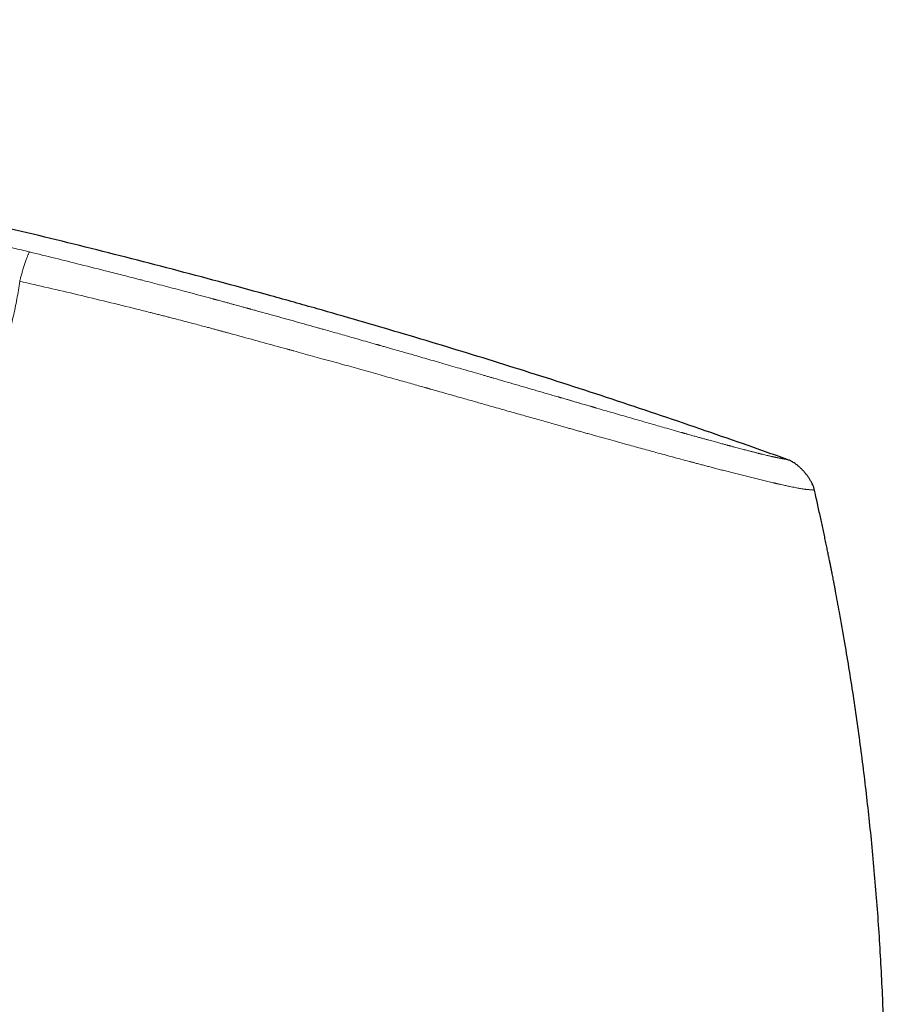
# Model space of a CAD drawing. Header units: millimetres. Extents: x 8 to 757, y 12 to 539.
# Tile 6 of 46: x 246 to 277, y 504 to 539. Entities that reach past the tile are written whole.
import ezdxf

# ---------------------------------------------------------------- set-up
doc = ezdxf.new("R2010")
doc.units = ezdxf.units.MM

msp = doc.modelspace()

# ---------------------------------------------------------------- linework, layer by layer
at = {"color": 7, "linetype": 'Continuous', "lineweight": 30}
for points, knots in [([(273.298, 523.308), (272.784, 523.491), (271.758, 523.857), (270.216, 524.392), (268.673, 524.917), (267.129, 525.432), (265.584, 525.937), (264.068, 526.421), (262.58, 526.886), (261.122, 527.333), (259.662, 527.771), (258.202, 528.199), (256.684, 528.635), (255.109, 529.077), (253.476, 529.523), (251.842, 529.958), (250.207, 530.382), (248.572, 530.795), (246.934, 531.197), (245.296, 531.588), (243.657, 531.968), (242.017, 532.337), (240.375, 532.696), (238.732, 533.044), (237.088, 533.381), (235.443, 533.707), (233.797, 534.023), (232.149, 534.328), (230.474, 534.628), (228.771, 534.921), (227.041, 535.208), (225.309, 535.483), (223.576, 535.747), (221.842, 536), (220.159, 536.234), (218.529, 536.451), (216.952, 536.652), (215.374, 536.843), (213.794, 537.026), (212.212, 537.2), (210.536, 537.375), (208.763, 537.549), (206.895, 537.72), (205.024, 537.878), (203.152, 538.025), (201.278, 538.16), (199.401, 538.283), (197.523, 538.395), (195.777, 538.488), (194.164, 538.565), (192.685, 538.628), (191.204, 538.682), (189.797, 538.725), (188.465, 538.758), (187.208, 538.781), (185.95, 538.797), (184.692, 538.805), (183.435, 538.804), (182.201, 538.794), (180.992, 538.775), (179.807, 538.747), (178.623, 538.71), (177.44, 538.663), (176.258, 538.606), (175.076, 538.538), (173.896, 538.459), (172.716, 538.368), (171.538, 538.267), (170.368, 538.154), (169.207, 538.031), (168.053, 537.897), (166.901, 537.753), (166.134, 537.647), (165.75, 537.594)], [0, 0, 0, 0, 0.014954, 0.029882, 0.044786, 0.059666, 0.074523, 0.089358, 0.103326, 0.117276, 0.131208, 0.145123, 0.159023, 0.174517, 0.189994, 0.205452, 0.220895, 0.236322, 0.251734, 0.267133, 0.282519, 0.297893, 0.313256, 0.32861, 0.343953, 0.359289, 0.374617, 0.389938, 0.405254, 0.421293, 0.437328, 0.45336, 0.469388, 0.485415, 0.501442, 0.515979, 0.530517, 0.545057, 0.559598, 0.574142, 0.58869, 0.605839, 0.622995, 0.640159, 0.65733, 0.674511, 0.691703, 0.708907, 0.726124, 0.73966, 0.753202, 0.766749, 0.7803, 0.7918, 0.803301, 0.814802, 0.826303, 0.837802, 0.849299, 0.860136, 0.870971, 0.881802, 0.892629, 0.903453, 0.914274, 0.925091, 0.935905, 0.946716, 0.957526, 0.968143, 0.97876, 0.989379, 1, 1, 1, 1]), ([(274.253, 522.229), (274.249, 522.245), (274.242, 522.279), (274.227, 522.332), (274.206, 522.389), (274.179, 522.451), (274.142, 522.524), (274.094, 522.606), (274.035, 522.696), (273.968, 522.786), (273.895, 522.873), (273.817, 522.956), (273.736, 523.034), (273.654, 523.104), (273.578, 523.162), (273.51, 523.207), (273.451, 523.242), (273.397, 523.269), (273.346, 523.291), (273.314, 523.302), (273.298, 523.308)], [0, 0, 0, 0, 0.033857, 0.070157, 0.110556, 0.155817, 0.205931, 0.274432, 0.347576, 0.42316, 0.499461, 0.575793, 0.651492, 0.724842, 0.793618, 0.843967, 0.889435, 0.92997, 0.966287, 1, 1, 1, 1]), ([(274.996, 518.685), (274.995, 518.687), (274.995, 518.69), (274.992, 518.704), (274.988, 518.725), (274.983, 518.753), (274.976, 518.789), (274.967, 518.831), (274.958, 518.88), (274.946, 518.94), (274.933, 519.01), (274.917, 519.092), (274.899, 519.183), (274.879, 519.284), (274.857, 519.394), (274.833, 519.513), (274.806, 519.647), (274.776, 519.796), (274.742, 519.962), (274.706, 520.14), (274.667, 520.329), (274.625, 520.529), (274.58, 520.741), (274.534, 520.958), (274.487, 521.179), (274.438, 521.403), (274.386, 521.637), (274.332, 521.881), (274.288, 522.08), (274.261, 522.197), (274.253, 522.231)], [0, 0, 0, 0, 0.009472, 0.019196, 0.029535, 0.040793, 0.053207, 0.066953, 0.082162, 0.098931, 0.120095, 0.14347, 0.169115, 0.197075, 0.227383, 0.260069, 0.295152, 0.337314, 0.382525, 0.430802, 0.482159, 0.536606, 0.594151, 0.654804, 0.713137, 0.774092, 0.83767, 0.903877, 0.972715, 1, 1, 1, 1]), ([(276.717, 497.458), (276.724, 497.791), (276.74, 498.457), (276.75, 499.455), (276.751, 500.453), (276.741, 501.451), (276.722, 502.45), (276.693, 503.447), (276.653, 504.478), (276.6, 505.542), (276.534, 506.638), (276.455, 507.733), (276.365, 508.828), (276.265, 509.888), (276.158, 510.914), (276.045, 511.906), (275.921, 512.897), (275.788, 513.886), (275.645, 514.874), (275.492, 515.86), (275.323, 516.878), (275.158, 517.82), (275.042, 518.432), (274.995, 518.685)], [0, 0, 0, 0, 0.046789, 0.093578, 0.140367, 0.187156, 0.233945, 0.280734, 0.327523, 0.378991, 0.430459, 0.481927, 0.533395, 0.584863, 0.631651, 0.67844, 0.725229, 0.772018, 0.818807, 0.865596, 0.912385, 0.963853, 1, 1, 1, 1])]:
    msp.add_open_spline(points, degree=3, knots=knots, dxfattribs=at)
at = {"color": 252, "linetype": 'Continuous', "lineweight": 0}
for points, knots in [([(246.609, 530.621), (246.512, 530.644), (246.322, 530.69), (246.041, 530.758), (245.77, 530.823), (245.508, 530.886), (245.255, 530.946), (245.012, 531.004), (244.77, 531.061), (244.532, 531.117), (244.297, 531.172), (244.074, 531.225), (243.861, 531.274), (243.661, 531.321), (243.471, 531.365), (243.293, 531.406), (243.127, 531.444), (242.972, 531.48), (242.829, 531.512), (242.698, 531.542), (242.579, 531.569), (242.471, 531.594), (242.39, 531.612), (242.334, 531.625), (242.289, 531.635), (242.232, 531.648), (242.162, 531.664), (242.091, 531.68), (242.018, 531.697), (241.901, 531.723), (241.736, 531.76), (241.508, 531.811), (241.258, 531.867), (240.984, 531.928), (240.693, 531.992), (240.384, 532.06), (240.058, 532.131), (239.719, 532.205), (239.369, 532.28), (239.021, 532.355), (238.677, 532.428), (238.336, 532.5), (237.985, 532.574), (237.731, 532.627), (237.577, 532.659), (237.526, 532.669), (237.474, 532.68), (237.422, 532.691), (237.371, 532.701), (237.326, 532.711), (237.234, 532.73), (237.1, 532.757), (236.917, 532.795), (236.7, 532.839), (236.44, 532.892), (236.134, 532.954), (235.82, 533.017), (235.497, 533.082), (235.173, 533.146), (234.849, 533.21), (234.524, 533.273), (234.231, 533.33), (233.97, 533.381), (233.8, 533.414), (233.69, 533.435), (233.641, 533.444), (233.599, 533.452), (233.557, 533.46), (233.514, 533.468), (233.426, 533.485), (233.288, 533.511), (233.099, 533.547), (232.901, 533.585), (232.694, 533.624), (232.477, 533.664), (232.24, 533.709), (231.98, 533.757), (231.697, 533.809), (231.401, 533.863), (231.094, 533.919), (230.775, 533.977), (230.457, 534.034), (230.142, 534.09), (229.832, 534.145), (229.611, 534.184), (229.487, 534.206), (229.464, 534.21), (229.444, 534.213), (229.425, 534.216), (229.406, 534.22), (229.387, 534.223), (229.338, 534.232), (229.231, 534.25), (229.027, 534.286), (228.752, 534.333), (228.432, 534.388), (228.101, 534.445), (227.758, 534.503), (227.404, 534.562), (227.047, 534.621), (226.686, 534.681), (226.437, 534.721), (226.296, 534.744), (226.267, 534.749), (226.238, 534.754), (226.209, 534.758), (226.181, 534.763), (226.152, 534.768), (226.123, 534.772), (226.043, 534.785), (225.728, 534.836), (224.985, 534.954), (224.267, 535.066), (223.752, 535.144), (223.632, 535.163), (223.503, 535.182), (223.371, 535.202), (223.11, 535.241), (222.584, 535.32), (221.55, 535.471), (220.194, 535.663), (218.654, 535.872), (217.665, 535.999), (217.171, 536.062)], [0, 0, 0, 0, 0.009966, 0.019607, 0.028925, 0.037918, 0.046588, 0.054933, 0.062955, 0.071404, 0.079463, 0.087129, 0.094403, 0.101286, 0.107777, 0.113877, 0.119585, 0.124902, 0.129826, 0.134282, 0.13836, 0.142061, 0.145384, 0.146629, 0.147811, 0.150085, 0.152504, 0.154954, 0.157436, 0.159951, 0.167029, 0.174349, 0.183378, 0.192748, 0.202461, 0.213247, 0.224425, 0.235996, 0.24796, 0.260316, 0.271655, 0.283305, 0.295267, 0.307541, 0.309294, 0.311053, 0.312819, 0.31459, 0.316368, 0.318034, 0.319214, 0.325786, 0.331771, 0.337866, 0.347994, 0.358413, 0.369121, 0.38012, 0.391408, 0.402206, 0.413256, 0.424559, 0.432157, 0.439866, 0.441903, 0.443411, 0.444819, 0.446245, 0.447689, 0.449152, 0.455279, 0.461711, 0.468448, 0.475489, 0.482836, 0.490487, 0.4997, 0.509319, 0.519345, 0.529777, 0.540616, 0.551861, 0.562094, 0.572641, 0.583503, 0.584572, 0.585219, 0.585867, 0.586518, 0.58717, 0.587824, 0.588479, 0.592113, 0.598725, 0.6092, 0.620049, 0.631274, 0.642873, 0.654848, 0.667197, 0.679157, 0.691449, 0.69247, 0.693446, 0.694421, 0.695397, 0.696373, 0.697348, 0.698324, 0.699299, 0.70543, 0.730296, 0.774641, 0.778178, 0.78234, 0.786797, 0.791253, 0.79571, 0.813218, 0.844481, 0.900306, 0.950151, 1, 1, 1, 1]), ([(246.609, 530.621), (246.607, 530.619), (246.603, 530.617), (246.596, 530.609), (246.587, 530.595), (246.576, 530.573), (246.563, 530.544), (246.547, 530.506), (246.529, 530.461), (246.51, 530.409), (246.489, 530.352), (246.467, 530.289), (246.445, 530.221), (246.422, 530.149), (246.398, 530.074), (246.375, 529.998), (246.352, 529.923), (246.33, 529.849), (246.31, 529.778), (246.292, 529.711), (246.275, 529.648), (246.264, 529.607), (246.259, 529.587)], [0, 0, 0, 0, 0.035288, 0.072845, 0.114173, 0.159975, 0.210238, 0.264379, 0.321448, 0.380352, 0.440091, 0.499992, 0.559871, 0.619545, 0.678354, 0.735313, 0.789352, 0.839543, 0.885331, 0.926724, 0.964444, 1, 1, 1, 1]), ([(273.298, 523.308), (273.297, 523.308), (273.296, 523.309), (273.29, 523.31), (273.28, 523.311), (273.267, 523.313), (273.251, 523.316), (273.236, 523.318), (273.225, 523.32), (273.221, 523.321), (273.219, 523.321), (273.218, 523.321), (273.217, 523.322), (273.215, 523.322), (273.213, 523.322), (273.209, 523.323), (273.202, 523.324), (273.193, 523.326), (273.18, 523.328), (273.166, 523.33), (273.151, 523.333), (273.133, 523.336), (273.113, 523.34), (273.091, 523.344), (273.067, 523.348), (273.04, 523.353), (273.01, 523.359), (272.984, 523.364), (272.966, 523.368), (272.958, 523.369), (272.952, 523.371), (272.947, 523.372), (272.943, 523.372), (272.938, 523.374), (272.932, 523.375), (272.924, 523.376), (272.913, 523.379), (272.897, 523.382), (272.88, 523.386), (272.86, 523.39), (272.837, 523.395), (272.819, 523.399), (272.807, 523.401), (272.802, 523.402), (272.797, 523.404), (272.791, 523.405), (272.785, 523.406), (272.78, 523.407), (272.769, 523.41), (272.743, 523.416), (272.699, 523.425), (272.642, 523.439), (272.579, 523.454), (272.506, 523.471), (272.44, 523.487), (272.394, 523.498), (272.378, 523.502), (272.376, 523.503), (272.376, 523.503), (272.375, 523.503), (272.373, 523.504), (272.367, 523.505), (272.359, 523.507), (272.348, 523.51), (272.334, 523.513), (272.317, 523.518), (272.296, 523.523), (272.272, 523.529), (272.245, 523.535), (272.214, 523.543), (272.18, 523.552), (272.14, 523.562), (272.095, 523.573), (272.044, 523.586), (271.988, 523.601), (271.926, 523.617), (271.858, 523.635), (271.785, 523.654), (271.707, 523.674), (271.623, 523.696), (271.533, 523.72), (271.434, 523.746), (271.36, 523.766), (271.315, 523.778), (271.304, 523.781), (271.298, 523.783), (271.294, 523.784), (271.29, 523.785), (271.281, 523.788), (271.26, 523.793), (271.227, 523.802), (271.187, 523.813), (271.141, 523.825), (271.088, 523.84), (271.027, 523.856), (270.96, 523.874), (270.888, 523.894), (270.811, 523.915), (270.727, 523.938), (270.637, 523.963), (270.54, 523.99), (270.437, 524.018), (270.327, 524.049), (270.211, 524.081), (270.081, 524.117), (269.937, 524.158), (269.821, 524.19), (269.747, 524.211), (269.718, 524.219), (269.693, 524.226), (269.669, 524.233), (269.644, 524.24), (269.619, 524.247), (269.551, 524.267), (269.437, 524.299), (269.253, 524.351), (269.039, 524.412), (268.794, 524.482), (268.542, 524.554), (268.283, 524.628), (268.018, 524.704), (267.745, 524.783), (267.464, 524.864), (267.177, 524.947), (266.887, 525.031), (266.678, 525.092), (266.555, 525.128), (266.526, 525.136), (266.505, 525.142), (266.488, 525.147), (266.469, 525.153), (266.442, 525.16), (266.407, 525.171), (266.363, 525.183), (266.306, 525.2), (266.234, 525.221), (266.145, 525.247), (266.045, 525.276), (265.934, 525.308), (265.824, 525.34), (265.716, 525.372), (265.613, 525.402), (265.49, 525.437), (265.397, 525.464), (265.335, 525.482), (265.319, 525.487), (265.303, 525.492), (265.287, 525.496), (265.271, 525.501), (265.254, 525.506), (265.238, 525.511), (265.105, 525.549), (264.853, 525.623), (264.479, 525.731), (264.102, 525.841), (263.723, 525.951), (263.343, 526.062), (263.074, 526.14), (262.911, 526.187), (262.856, 526.203), (262.796, 526.221), (262.736, 526.238), (262.676, 526.255), (262.616, 526.273), (262.47, 526.315), (262.249, 526.379), (261.956, 526.464), (261.664, 526.548), (261.362, 526.636), (261.051, 526.725), (260.751, 526.812), (260.462, 526.895), (260.184, 526.975), (259.914, 527.052), (259.653, 527.127), (259.431, 527.191), (259.246, 527.244), (259.103, 527.284), (259.002, 527.313), (258.941, 527.331), (258.913, 527.339), (258.882, 527.348), (258.851, 527.356), (258.728, 527.391), (258.515, 527.452), (258.226, 527.534), (257.953, 527.612), (257.698, 527.684), (257.451, 527.754), (257.211, 527.821), (257.012, 527.878), (256.852, 527.923), (256.736, 527.955), (256.629, 527.985), (256.528, 528.014), (256.426, 528.042), (256.325, 528.071), (256.197, 528.107), (256.04, 528.15), (255.857, 528.202), (255.673, 528.253), (255.489, 528.304), (255.303, 528.356), (255.109, 528.41), (254.858, 528.48), (254.618, 528.546), (254.44, 528.595), (254.372, 528.613), (254.347, 528.62), (254.323, 528.627), (254.303, 528.632), (254.281, 528.638), (254.253, 528.646), (254.209, 528.658), (254.155, 528.673), (254.089, 528.691), (254.013, 528.711), (253.926, 528.735), (253.828, 528.762), (253.72, 528.791), (253.6, 528.824), (253.47, 528.859), (253.329, 528.897), (253.224, 528.926), (253.158, 528.943), (253.135, 528.95), (253.113, 528.956), (253.09, 528.962), (253.068, 528.968), (253.018, 528.981), (252.913, 529.009), (252.69, 529.069), (252.378, 529.152), (251.907, 529.277), (251.346, 529.425), (250.875, 529.548), (250.594, 529.621), (250.505, 529.644), (250.422, 529.665), (250.343, 529.686), (250.186, 529.726), (249.869, 529.807), (249.246, 529.966), (248.43, 530.172), (247.502, 530.403), (246.907, 530.548), (246.609, 530.621)], [0, 0, 0, 0, 0.012, 0.023812, 0.035435, 0.046869, 0.056774, 0.066533, 0.071289, 0.071909, 0.072528, 0.073147, 0.073766, 0.074383, 0.074897, 0.077083, 0.079377, 0.083582, 0.088108, 0.092955, 0.098124, 0.103614, 0.109424, 0.115197, 0.121255, 0.1276, 0.134232, 0.141155, 0.142927, 0.144718, 0.145554, 0.146325, 0.147157, 0.14805, 0.149004, 0.150019, 0.152344, 0.154938, 0.157802, 0.160935, 0.164339, 0.168015, 0.168739, 0.169472, 0.170215, 0.170968, 0.171731, 0.172503, 0.173223, 0.176123, 0.18282, 0.189529, 0.19631, 0.20322, 0.211826, 0.215591, 0.216004, 0.216063, 0.216095, 0.21613, 0.216273, 0.216774, 0.217516, 0.218497, 0.219719, 0.221213, 0.222956, 0.224949, 0.227192, 0.229683, 0.232422, 0.235409, 0.238892, 0.242659, 0.246711, 0.251048, 0.255671, 0.26058, 0.265472, 0.270621, 0.27603, 0.281701, 0.287636, 0.288527, 0.289138, 0.289351, 0.289566, 0.289785, 0.290007, 0.291093, 0.293201, 0.295265, 0.2975, 0.300385, 0.303513, 0.306883, 0.310392, 0.314129, 0.318094, 0.322287, 0.326707, 0.331266, 0.336042, 0.341032, 0.346235, 0.352311, 0.358649, 0.360108, 0.361093, 0.362051, 0.363008, 0.363966, 0.364924, 0.365881, 0.371863, 0.377845, 0.386503, 0.395179, 0.403884, 0.412615, 0.421364, 0.430123, 0.439131, 0.448145, 0.456987, 0.465784, 0.467071, 0.468008, 0.468443, 0.468948, 0.469521, 0.470163, 0.471312, 0.472629, 0.474117, 0.476419, 0.479037, 0.48197, 0.485219, 0.488784, 0.4916, 0.494587, 0.497746, 0.502179, 0.50263, 0.503085, 0.503542, 0.504002, 0.504466, 0.504932, 0.505401, 0.505873, 0.516341, 0.526838, 0.537342, 0.547831, 0.558279, 0.568667, 0.569891, 0.571525, 0.573166, 0.574799, 0.576423, 0.578039, 0.579647, 0.588348, 0.595918, 0.603305, 0.611867, 0.62018, 0.628247, 0.635855, 0.643234, 0.650388, 0.657315, 0.664019, 0.668038, 0.671972, 0.675365, 0.675983, 0.676806, 0.677625, 0.678443, 0.679257, 0.687383, 0.695252, 0.702186, 0.70891, 0.715426, 0.721734, 0.727834, 0.731167, 0.734339, 0.737001, 0.739664, 0.742327, 0.74499, 0.747654, 0.752488, 0.757322, 0.762158, 0.766996, 0.771834, 0.776866, 0.782321, 0.791678, 0.795774, 0.796417, 0.797059, 0.797701, 0.798342, 0.798589, 0.799452, 0.800601, 0.802035, 0.803754, 0.805758, 0.808048, 0.810622, 0.813476, 0.816614, 0.820035, 0.823741, 0.827731, 0.828358, 0.828946, 0.829533, 0.830119, 0.830706, 0.831292, 0.834051, 0.838963, 0.848868, 0.85869, 0.876022, 0.893088, 0.895788, 0.898069, 0.900155, 0.902241, 0.904327, 0.912522, 0.927158, 0.953299, 0.976645, 1, 1, 1, 1]), ([(246.259, 529.587), (246.244, 529.484), (246.215, 529.277), (246.161, 528.965), (246.1, 528.651), (246.03, 528.333), (245.952, 528.011), (245.867, 527.689), (245.772, 527.358), (245.667, 527.02), (245.551, 526.674), (245.428, 526.33), (245.297, 525.988), (245.155, 525.642), (245.004, 525.294), (244.843, 524.942), (244.673, 524.594), (244.496, 524.247), (244.31, 523.903), (244.12, 523.568), (243.927, 523.241), (243.73, 522.923), (243.526, 522.607), (243.316, 522.292), (243.095, 521.974), (242.863, 521.653), (242.62, 521.329), (242.37, 521.009), (242.114, 520.692), (241.852, 520.38), (241.59, 520.078), (241.33, 519.787), (241.071, 519.506), (240.809, 519.23), (240.543, 518.958), (240.268, 518.685), (239.985, 518.412), (239.694, 518.14), (239.401, 517.874), (239.106, 517.615), (238.81, 517.361), (238.517, 517.118), (238.228, 516.885), (237.945, 516.663), (237.662, 516.449), (237.38, 516.241), (237.126, 516.06), (236.898, 515.901), (236.695, 515.764), (236.489, 515.628), (236.285, 515.495), (236.084, 515.368), (235.889, 515.247), (235.7, 515.132), (235.514, 515.022), (235.306, 514.902), (235.073, 514.771), (234.816, 514.632), (234.559, 514.498), (234.303, 514.37), (234.058, 514.251), (233.823, 514.141), (233.599, 514.04), (233.376, 513.943), (233.19, 513.865), (233.04, 513.804), (232.925, 513.758), (232.811, 513.714), (232.7, 513.671), (232.593, 513.631), (232.459, 513.582), (232.294, 513.523), (232.098, 513.457), (231.95, 513.408), (231.848, 513.376), (231.792, 513.358), (231.735, 513.34), (231.678, 513.323), (231.622, 513.306), (231.566, 513.289), (231.51, 513.273), (231.407, 513.243), (231.258, 513.201), (231.065, 513.149), (230.874, 513.1), (230.685, 513.054), (230.499, 513.011), (230.324, 512.973), (230.159, 512.938), (230.004, 512.907), (229.87, 512.881), (229.755, 512.861), (229.662, 512.844), (229.599, 512.833), (229.565, 512.828), (229.554, 512.826), (229.543, 512.824), (229.533, 512.822), (229.522, 512.821), (229.472, 512.812), (229.385, 512.799), (229.264, 512.78), (229.146, 512.763), (229.031, 512.747), (228.92, 512.732), (228.815, 512.719), (228.716, 512.707), (228.624, 512.697), (228.536, 512.687), (228.453, 512.679), (228.403, 512.674), (228.377, 512.672)], [0, 0, 0, 0, 0.009468, 0.019057, 0.028773, 0.038622, 0.04861, 0.058744, 0.068771, 0.07972, 0.090663, 0.101609, 0.112563, 0.123533, 0.135013, 0.146498, 0.157995, 0.16951, 0.181051, 0.192624, 0.203572, 0.21456, 0.225594, 0.23668, 0.247824, 0.259606, 0.271419, 0.28327, 0.295167, 0.307116, 0.319019, 0.330196, 0.341375, 0.352561, 0.36376, 0.374977, 0.386868, 0.398726, 0.410558, 0.422371, 0.43417, 0.446048, 0.45725, 0.468407, 0.479524, 0.490607, 0.501661, 0.509536, 0.517538, 0.525667, 0.533924, 0.54192, 0.549657, 0.557279, 0.564788, 0.572126, 0.58267, 0.593294, 0.604005, 0.614805, 0.625699, 0.635486, 0.645354, 0.655305, 0.665341, 0.670634, 0.675951, 0.681293, 0.68666, 0.691744, 0.696498, 0.706112, 0.715865, 0.72576, 0.728703, 0.731658, 0.734626, 0.737607, 0.7406, 0.743606, 0.746625, 0.749657, 0.760376, 0.771318, 0.782482, 0.793873, 0.80549, 0.817336, 0.82795, 0.838744, 0.849718, 0.85706, 0.864481, 0.871077, 0.871945, 0.872814, 0.873685, 0.874556, 0.875429, 0.876302, 0.886655, 0.897252, 0.908092, 0.919178, 0.930509, 0.942087, 0.953228, 0.96459, 0.976172, 0.987975, 1, 1, 1, 1]), ([(274.251, 522.23), (274.249, 522.23), (274.245, 522.231), (274.215, 522.233), (274.168, 522.236), (274.114, 522.24), (274.072, 522.244), (274.042, 522.247), (274.03, 522.248), (274.018, 522.249), (274.006, 522.251), (273.992, 522.252), (273.975, 522.254), (273.949, 522.258), (273.915, 522.262), (273.872, 522.268), (273.823, 522.276), (273.765, 522.285), (273.699, 522.297), (273.622, 522.311), (273.534, 522.328), (273.431, 522.349), (273.314, 522.373), (273.196, 522.399), (273.082, 522.424), (273.004, 522.442), (272.95, 522.454), (272.925, 522.46), (272.899, 522.466), (272.872, 522.472), (272.846, 522.478), (272.818, 522.484), (272.742, 522.502), (272.615, 522.532), (272.431, 522.576), (272.243, 522.621), (272.053, 522.668), (271.864, 522.716), (271.675, 522.763), (271.49, 522.81), (271.307, 522.857), (271.128, 522.903), (270.953, 522.949), (270.783, 522.993), (270.62, 523.035), (270.466, 523.076), (270.317, 523.115), (270.175, 523.153), (270.044, 523.187), (269.948, 523.213), (269.896, 523.227), (269.878, 523.232), (269.872, 523.233), (269.867, 523.235), (269.861, 523.236), (269.856, 523.238), (269.753, 523.265), (269.554, 523.318), (269.257, 523.399), (268.964, 523.478), (268.678, 523.555), (268.402, 523.631), (268.135, 523.704), (267.88, 523.774), (267.629, 523.843), (267.348, 523.921), (267.03, 524.009), (266.676, 524.108), (266.387, 524.189), (266.168, 524.25), (266.023, 524.291), (265.875, 524.333), (265.727, 524.374), (265.578, 524.416), (265.317, 524.49), (264.94, 524.596), (264.439, 524.738), (263.92, 524.885), (263.385, 525.037), (262.884, 525.179), (262.42, 525.311), (261.996, 525.431), (261.517, 525.566), (261.092, 525.687), (260.8, 525.769), (260.694, 525.799), (260.664, 525.808), (260.635, 525.816), (260.605, 525.824), (260.575, 525.833), (260.546, 525.841), (260.455, 525.867), (260.297, 525.911), (260.066, 525.977), (259.815, 526.047), (259.545, 526.124), (259.256, 526.205), (258.948, 526.292), (258.621, 526.383), (258.289, 526.476), (257.954, 526.569), (257.619, 526.663), (257.268, 526.76), (256.918, 526.857), (256.569, 526.953), (256.239, 527.044), (256.005, 527.108), (255.873, 527.145), (255.831, 527.156), (255.789, 527.168), (255.747, 527.179), (255.705, 527.191), (255.401, 527.274), (254.835, 527.429), (254.148, 527.618), (253.718, 527.735), (253.547, 527.782), (253.493, 527.797), (253.44, 527.812), (253.387, 527.826), (253.336, 527.84), (253.262, 527.86), (253.16, 527.888), (253.022, 527.925), (252.852, 527.971), (252.648, 528.025), (252.405, 528.089), (252.141, 528.158), (251.856, 528.233), (251.611, 528.296), (251.413, 528.346), (251.268, 528.384), (251.118, 528.422), (250.978, 528.457), (250.735, 528.519), (250.194, 528.655), (249.345, 528.865), (248.307, 529.115), (247.279, 529.356), (246.597, 529.51), (246.259, 529.587)], [0, 0, 0, 0, 0.012568, 0.038427, 0.064392, 0.08159, 0.098837, 0.101878, 0.104921, 0.107965, 0.110998, 0.113142, 0.117502, 0.122058, 0.129141, 0.136651, 0.144588, 0.152955, 0.161749, 0.170972, 0.180621, 0.190973, 0.201776, 0.21303, 0.220705, 0.228576, 0.23037, 0.232174, 0.233988, 0.235812, 0.237645, 0.239489, 0.241342, 0.252814, 0.263823, 0.274366, 0.284442, 0.294053, 0.303038, 0.311575, 0.319664, 0.327305, 0.334625, 0.34148, 0.34787, 0.353795, 0.359256, 0.364727, 0.369636, 0.373492, 0.37505, 0.375248, 0.375445, 0.37564, 0.375833, 0.376025, 0.376216, 0.386721, 0.396792, 0.406429, 0.415632, 0.424401, 0.432593, 0.440367, 0.447726, 0.455246, 0.465365, 0.475572, 0.48587, 0.489941, 0.494026, 0.498125, 0.502238, 0.506365, 0.510506, 0.5237, 0.53721, 0.551038, 0.565184, 0.579647, 0.590457, 0.601438, 0.612591, 0.627576, 0.634264, 0.635018, 0.635773, 0.636529, 0.637285, 0.638042, 0.6388, 0.639559, 0.644999, 0.650918, 0.657316, 0.664194, 0.671551, 0.679389, 0.687707, 0.696505, 0.704646, 0.713159, 0.722044, 0.731301, 0.739755, 0.748497, 0.756429, 0.757484, 0.758543, 0.759606, 0.760673, 0.761743, 0.762818, 0.783765, 0.804726, 0.815061, 0.816414, 0.817768, 0.819121, 0.820475, 0.821829, 0.822926, 0.826128, 0.829616, 0.83339, 0.838997, 0.845136, 0.851807, 0.85901, 0.866745, 0.870317, 0.873993, 0.877771, 0.88164, 0.884592, 0.896153, 0.922587, 0.948706, 0.97451, 1, 1, 1, 1])]:
    msp.add_open_spline(points, degree=3, knots=knots, dxfattribs=at)

doc.saveas('drawing.dxf')
